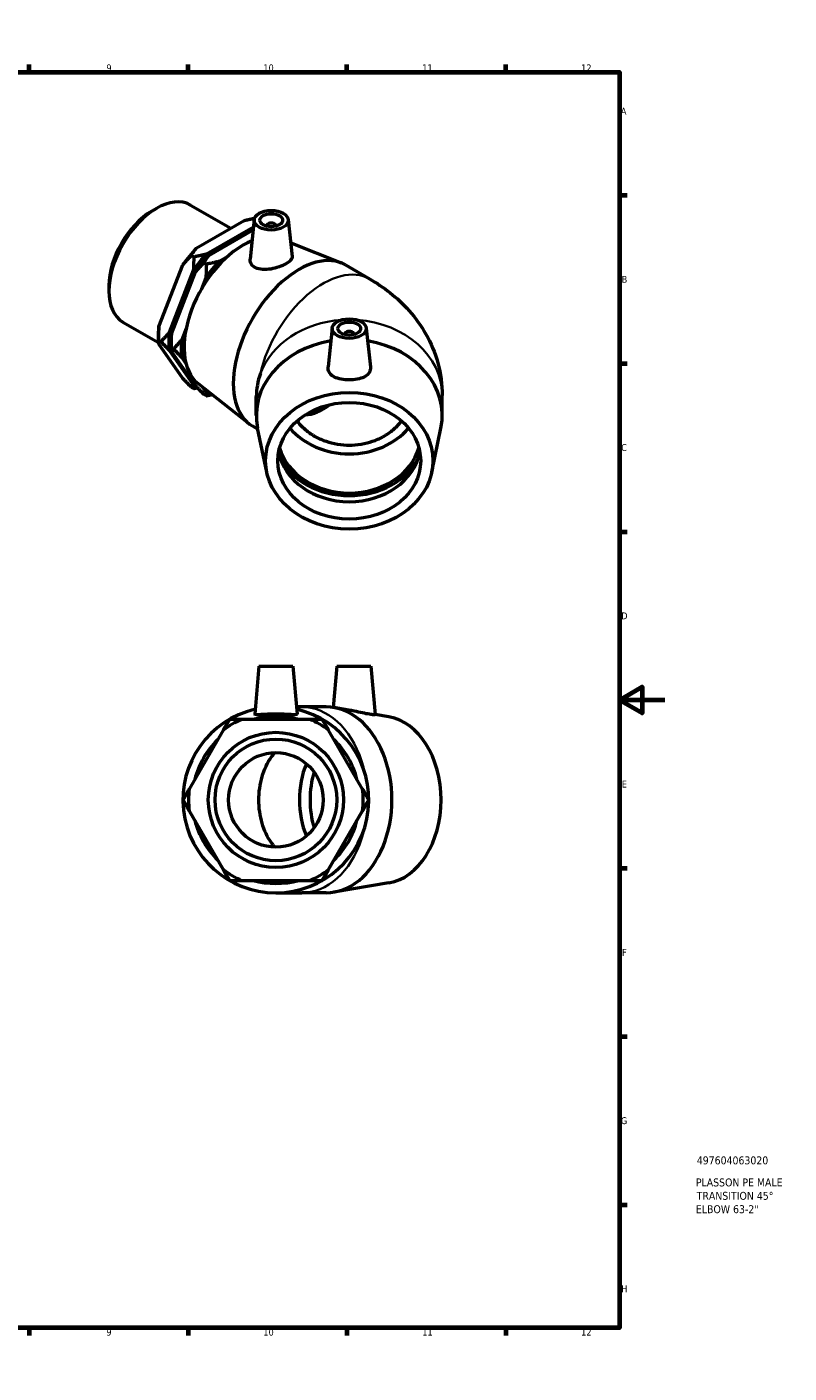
# Model space of a CAD drawing. Header units: millimetres. Extents: x 0 to 896, y -199 to 594.
# Tile 3 of 3: x 560 to 896, y 0 to 594. Entities that reach past the tile are written whole.
import ezdxf

# ---------------------------------------------------------------- set-up
doc = ezdxf.new("R2010")
doc.units = ezdxf.units.MM
for name, color, linetype, lineweight in [('Border (ANSI)', 7, 'Continuous', 70), ('Title (ISO)', 7, 'Continuous', 50), ('Visible (ANSI)', 7, 'Continuous', 50), ('Visible Narrow (ANSI)', 7, 'Continuous', 35)]:
    doc.layers.add(name, color=color, linetype=linetype, lineweight=lineweight)
doc.styles.add('Note Text (ANSI)', font='tahoma.ttf')
doc.styles.add('Note Text (ISO)', font='tahoma.ttf')

# ---------------------------------------------------------------- blocks, each defined once
blk = doc.blocks.new('Borders Default Border')
at = {"layer": 'Border (ANSI)'}
for p, q in [((70.08, 574), (70.08, 577.45)), ((140.17, 574), (140.17, 577.45)), ((210.25, 574), (210.25, 577.45)), ((280.33, 574), (280.33, 577.45)), ((350.42, 574), (350.42, 577.45)), ((490.58, 574), (490.58, 577.45)), ((560.67, 574), (560.67, 577.45)), ((630.75, 574), (630.75, 577.45)), ((700.83, 574), (700.83, 577.45)), ((770.92, 574), (770.92, 577.45)), ((20, 519.75), (16.55, 519.75)), ((821, 519.75), (824.45, 519.75)), ((20, 445.5), (16.55, 445.5)), ((821, 445.5), (824.45, 445.5)), ((20, 371.25), (16.55, 371.25)), ((821, 371.25), (824.45, 371.25)), ((20, 222.75), (16.55, 222.75)), ((821, 222.75), (824.45, 222.75)), ((20, 148.5), (16.55, 148.5)), ((821, 148.5), (824.45, 148.5)), ((20, 74.25), (16.55, 74.25)), ((821, 74.25), (824.45, 74.25)), ((70.08, 20), (70.08, 16.55)), ((140.17, 20), (140.17, 16.55)), ((210.25, 20), (210.25, 16.55)), ((280.33, 20), (280.33, 16.55)), ((350.42, 20), (350.42, 16.55)), ((490.58, 20), (490.58, 16.55)), ((560.67, 20), (560.67, 16.55)), ((630.75, 20), (630.75, 16.55)), ((700.83, 20), (700.83, 16.55)), ((770.92, 20), (770.92, 16.55))]:
    blk.add_line(p, q, dxfattribs=at)
at = {"layer": 'Border (ANSI)', "flags": 128}
for points in [[(420.5, 594), (420.5, 574), (414.73, 584), (426.27, 584), (420.5, 574)], [(20, 20), (20, 574), (821, 574), (821, 20), (20, 20)], [(0, 297), (20, 297), (10, 302.77), (10, 291.23), (20, 297)], [(841, 297), (821, 297), (831, 302.77), (831, 291.23), (821, 297)], [(420.5, 0), (420.5, 20), (414.73, 10), (426.27, 10), (420.5, 20)]]:
    blk.add_lwpolyline(points, dxfattribs=at)
at = {"layer": 'Border (ANSI)', "attachment_point": 7, "style": 'Note Text (ANSI)'}
for s, insert, char_height in [('1', (34.35, 574.4), 3.05), ('2', (104.2, 574.4), 3.05), ('3', (174.26, 574.34), 3.05), ('4', (244.23, 574.4), 3.05), ('5', (314.48, 574.34), 3.05), ('6', (384.49, 574.34), 3.05), ('7', (454.6, 574.4), 3.05), ('8', (524.63, 574.33), 3.05), ('9', (594.7, 574.34), 3.05), ('10', (663.96, 574.34), 3.048), ('11', (734.04, 574.4), 3.048), ('12', (804.13, 574.4), 3.048), ('A', (16.78, 555.35), 3.05), ('A', (821.63, 555.35), 3.05), ('B', (17.15, 481.1), 3.05), ('B', (821.99, 481.1), 3.05), ('C', (16.95, 406.8), 3.05), ('C', (821.8, 406.8), 3.05), ('D', (16.96, 332.6), 3.05), ('D', (821.81, 332.6), 3.05), ('E', (17.21, 258.35), 3.05), ('E', (822.05, 258.35), 3.05), ('F', (17.29, 184.1), 3.05), ('F', (822.14, 184.1), 3.05), ('G', (16.81, 109.79), 3.05), ('G', (821.66, 109.79), 3.05), ('H', (16.97, 35.6), 3.05), ('H', (821.81, 35.6), 3.05), ('1', (34.35, 16.55), 3.05), ('2', (104.2, 16.55), 3.05), ('3', (174.26, 16.49), 3.05), ('4', (244.23, 16.55), 3.05), ('5', (314.48, 16.49), 3.05), ('6', (384.49, 16.49), 3.05), ('7', (454.6, 16.55), 3.05), ('8', (524.63, 16.48), 3.05), ('9', (594.7, 16.49), 3.05), ('10', (663.96, 16.49), 3.048), ('11', (734.04, 16.55), 3.048), ('12', (804.13, 16.55), 3.048)]:
    blk.add_mtext(s, dxfattribs=dict(at, insert=insert, char_height=char_height))
blk = doc.blocks.new('Title Blocks ISO')
at = {"layer": 'Title (ISO)', "style": 'Note Text (ISO)'}
for tag, p in [('PART_NUMBER_001', (34.13, 72.11)), ('DESCRIPTION_001', (33.74, 62.38)), ('DESCRIPTION_002', (34.09, 56.47)), ('DESCRIPTION_003', (33.74, 50.56))]:
    blk.add_attdef(tag, p, '', height=3.5, dxfattribs=at)

msp = doc.modelspace()

# ---------------------------------------------------------------- linework, layer by layer
at = {"layer": 'Visible (ANSI)'}
for p, q in [((614.702, 512.692), (616.801, 513.911)), ((631.757, 515.42), (649.593, 505.149)), ((634.336, 496.363), (655.53, 508.567)), ((659.61, 505.695), (638.871, 493.751)), ((659.962, 508.973), (658.095, 491.566)), ((665.447, 506.254), (665.447, 506.068)), ((669.447, 506.254), (669.447, 506.068)), ((674.933, 508.973), (676.673, 492.746)), ((639.878, 493.171), (659.477, 504.458)), ((632.177, 493.116), (633.232, 492.508)), ((676.035, 498.698), (698.324, 489.837)), ((617.891, 461.768), (628.488, 489.091)), ((637.719, 489.924), (638.774, 489.317)), ((648.233, 492.76), (644.413, 490.56)), ((700.112, 488.973), (710.825, 482.804)), ((633.022, 486.48), (622.426, 459.157)), ((623.433, 458.576), (634.03, 485.899)), ((638.564, 483.288), (636.629, 478.297)), ((595.806, 479.88), (595.806, 477.452)), ((602.008, 463.759), (617.757, 454.69)), ((617.681, 457.743), (617.681, 455.739)), ((629.877, 460.89), (627.967, 455.965)), ((694.362, 461.147), (692.52, 443.962)), ((699.848, 458.428), (699.848, 458.242)), ((703.848, 458.428), (703.848, 458.242)), ((709.334, 461.147), (711.176, 443.962)), ((618.737, 455.132), (617.681, 455.739)), ((628.488, 438.841), (617.891, 453.96)), ((623.223, 454.551), (623.223, 452.548)), ((624.279, 451.94), (623.223, 452.548)), ((622.426, 451.349), (633.022, 436.23)), ((634.03, 435.65), (623.433, 450.768)), ((627.967, 448.157), (629.81, 445.529)), ((633.232, 434.451), (632.177, 435.058)), ((635.185, 436.618), (657.546, 419.026)), ((637.126, 435.091), (638.564, 433.039)), ((638.774, 431.259), (637.719, 431.867)), ((660.848, 422.585), (660.848, 430.881)), ((742.848, 422.585), (742.848, 431.309)), ((659.192, 417.913), (661.509, 416.579)), ((665.469, 397.521), (661.427, 416.97)), ((738.227, 397.521), (742.269, 416.97)), ((661.985, 311.927), (660.132, 290.752)), ((661.985, 311.927), (676.985, 311.927)), ((676.985, 311.927), (678.837, 290.752)), ((696.385, 311.927), (694.79, 293.691)), ((696.385, 311.927), (711.385, 311.927)), ((711.385, 311.927), (713.258, 290.53)), ((680.968, 293.927), (678.559, 293.927)), ((691.681, 293.927), (680.968, 293.927)), ((701.628, 292.544), (695.101, 293.641)), ((684.471, 288.434), (654.499, 288.434)), ((719.331, 289.57), (713.252, 290.591)), ((646.228, 283.659), (631.242, 257.703)), ((707.728, 257.703), (692.742, 283.659)), ((631.242, 248.152), (646.228, 222.196)), ((692.742, 222.196), (707.728, 248.152)), ((654.499, 217.42), (684.471, 217.42)), ((719.331, 216.285), (695.101, 212.214)), ((669.485, 211.927), (680.968, 211.927)), ((691.681, 211.927), (680.968, 211.927))]:
    msp.add_line(p, q, dxfattribs=at)
for radius in [29.807, 26.826, 20.865]:
    msp.add_circle((669.485, 252.927), radius, dxfattribs=at)
for radius, start, end in [(41, 102.917664, 77.082336), (38.54, 112.882587, 127.117413), (36.9, 74.206831, 105.793169), (38.54, 52.882587, 67.117413), (36.9, 134.206831, 165.793169), (36.9, 14.206831, 45.793169), (38.54, 172.882587, 187.117413), (38.54, 352.882587, 7.117413), (36.9, 194.206831, 225.793169), (36.9, 314.206831, 345.793169), (38.54, 232.882587, 247.117413), (38.54, 292.882587, 307.117413), (36.9, 254.206831, 285.793169)]:
    msp.add_arc((669.485, 252.927), radius, start, end, dxfattribs=at)
for centre, major_axis, ratio, start_param, end_param in [((616.883, 489.589), (-14.875, -25.83), 0.5780931, 3.1415927, 6.2831853), ((614.775, 490.803), (-13.387, -23.247), 0.5780931, 3.9289245, 5.4958534), ((667.447, 506.254), (-2, 0), 0.5758617, 2.9729035, 6.4518745), ((655.08, 467.593), (-18.414, -31.977), 0.5780931, 3.7756831, 6.1994981), ((644.933, 473.436), (-19.233, -33.398), 0.5780931, 4.3244336, 4.5728782), ((649.467, 470.825), (19.233, 33.398), 0.5780931, 1.1828409, 1.4312855), ((650.475, 470.245), (-19.233, -33.398), 0.5780931, 4.3244336, 4.5728782), ((679.652, 453.443), (20.46, 35.53), 0.5780931, 0, 3.1415927), ((655.009, 467.634), (19.233, 33.398), 0.5780931, 1.1828409, 1.4312855), ((644.933, 473.436), (-19.233, -33.398), 0.5780931, 5.3716312, 5.4958534), ((649.467, 470.825), (19.233, 33.398), 0.5780931, 2.2300385, 2.4784831), ((650.475, 470.245), (-19.233, -33.398), 0.5780931, 5.3716312, 5.4958534), ((701.848, 458.428), (-2, 0), 0.5758617, 2.9729035, 6.4518745), ((655.009, 467.634), (19.233, 33.398), 0.5780931, 2.2300385, 2.4784831), ((701.848, 422.585), (-41, 0), 0.8175471, 4.9111879, 6.4514821), ((701.848, 422.585), (41, 0), 0.8175471, 6.1148886, 7.6551827), ((701.848, 440.661), (-37.864, -21.889), 0.7184746, 5.592641, 5.8895194), ((649.467, 470.825), (-19.233, -33.398), 0.5780931, 0.1356434, 0.1692965), ((655.009, 467.634), (-19.233, -33.398), 0.5780931, 0.1356434, 0.2101461), ((690.365, 447.274), (-13.362, -23.203), 0.5780931, 0.3489345, 0.9412576), ((701.848, 431.367), (-31.5, 0), 0.8175471, 0.5932151, 2.5483776), ((701.848, 410.252), (31.5, 0), 0.8175471, 3.291225, 6.133553), ((701.848, 414.091), (31.5, 0), 0.8175471, 3.3671113, 6.0576667), ((701.848, 414.091), (32.917, 0), 0.8175471, 3.5169429, 5.9078351), ((691.681, 252.927), (0, -41), 0.7071068, 0, 3.1415927), ((716.253, 252.927), (0, -36.9), 0.7071068, 0.1182611, 3.0233316), ((702.11, 252.927), (0, -31.5), 0.7071068, 4.180684, 5.2440939), ((706.825, 252.927), (0, -31.5), 0.7071068, 4.3105819, 5.1141961)]:
    msp.add_ellipse(centre, major_axis=major_axis, ratio=ratio, start_param=start_param, end_param=end_param, dxfattribs=at)
for centre, major_axis, ratio in [((667.447, 508.706), (-7.5, 0), 0.5758617), ((667.447, 508.706), (-5, 0), 0.5758617), ((701.848, 460.881), (-7.5, 0), 0.5758617), ((701.848, 460.881), (-5, 0), 0.5758617), ((701.848, 402.574), (-36.9, 0), 0.8175471), ((701.848, 402.574), (-31.5, 0), 0.8175471)]:
    msp.add_ellipse(centre, major_axis=major_axis, ratio=ratio, dxfattribs=at)
for points, weights in [([(655.53, 508.567), (657.689, 509.114), (660.111, 509.603)], [1, 1.00198409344, 1.00070335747]), ([(628.488, 489.091), (630.167, 491.103), (632.177, 493.116)], [1, 1.00241153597, 1]), ([(632.177, 493.116), (633.182, 494.852), (634.336, 496.363)], [1, 1.00241153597, 1]), ([(638.871, 493.751), (636.247, 493.087), (633.232, 492.508)], [1, 1.00241153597, 1]), ([(637.719, 489.924), (638.724, 491.66), (639.878, 493.171)], [1, 1.00241153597, 1]), ([(633.232, 492.508), (633.232, 489.338), (633.022, 486.48)], [1, 1.00241153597, 1]), ([(634.03, 485.899), (635.709, 487.912), (637.719, 489.924)], [1, 1.00241153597, 1]), ([(638.774, 489.317), (638.774, 486.147), (638.564, 483.288)], [1, 1.00241153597, 1]), ([(644.413, 490.56), (641.789, 489.895), (638.774, 489.317)], [1, 1.00241153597, 1]), ([(617.681, 455.739), (617.681, 458.909), (617.891, 461.768)], [1, 1.00241153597, 1]), ([(622.426, 459.157), (620.746, 457.144), (618.737, 455.132)], [1, 1.00241153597, 1]), ([(623.223, 452.548), (623.223, 455.718), (623.433, 458.576)], [1, 1.00241153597, 1]), ([(617.891, 453.96), (617.681, 454.884), (617.681, 455.739)], [1, 1.00241153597, 1]), ([(618.737, 455.132), (620.746, 453.119), (622.426, 451.349)], [1, 1.00241153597, 1]), ([(623.433, 450.768), (623.223, 451.693), (623.223, 452.548)], [1, 1.00241153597, 1]), ([(627.967, 455.965), (626.288, 453.953), (624.279, 451.94)], [1, 1.00241153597, 1]), ([(624.279, 451.94), (626.288, 449.928), (627.967, 448.157)], [1, 1.00241153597, 1]), ([(632.177, 435.058), (630.167, 437.071), (628.488, 438.841)], [1, 1.00241153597, 1]), ([(633.022, 436.23), (633.232, 435.306), (633.232, 434.451)], [1, 1.00241153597, 1]), ([(633.232, 434.451), (634.064, 434.61), (634.865, 434.776)], [1, 1.00066418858, 1.00096251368]), ([(637.719, 431.867), (635.709, 433.879), (634.03, 435.65)], [1, 1.00241153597, 1]), ([(638.564, 433.039), (638.774, 432.114), (638.774, 431.259)], [1, 1.00241153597, 1]), ([(638.774, 431.259), (640.092, 431.512), (641.333, 431.781)], [1, 1.00105306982, 1.00118643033]), ([(648.985, 288.434), (647.564, 285.973), (646.228, 283.659)], [1, 1.00241153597, 1]), ([(654.499, 288.434), (651.827, 288.434), (648.985, 288.434)], [1, 1.00241153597, 1]), ([(689.985, 288.434), (687.142, 288.434), (684.471, 288.434)], [1, 1.00241153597, 1]), ([(692.742, 283.659), (691.406, 285.973), (689.985, 288.434)], [1, 1.00241153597, 1]), ([(631.242, 257.703), (629.906, 255.389), (628.485, 252.927)], [1, 1.00241153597, 1]), ([(710.485, 252.927), (709.064, 255.389), (707.728, 257.703)], [1, 1.00241153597, 1]), ([(628.485, 252.927), (629.906, 250.466), (631.242, 248.152)], [1, 1.00241153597, 1]), ([(707.728, 248.152), (709.064, 250.466), (710.485, 252.927)], [1, 1.00241153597, 1]), ([(646.228, 222.196), (647.564, 219.882), (648.985, 217.42)], [1, 1.00241153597, 1]), ([(689.985, 217.42), (691.406, 219.882), (692.742, 222.196)], [1, 1.00241153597, 1]), ([(648.985, 217.42), (651.827, 217.42), (654.499, 217.42)], [1, 1.00241153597, 1]), ([(684.471, 217.42), (687.142, 217.42), (689.985, 217.42)], [1, 1.00241153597, 1])]:
    msp.add_rational_spline(points, weights, degree=2, dxfattribs=at)
for points, knots in [([(660.583, 487.698), (659.802, 488.068), (659.129, 488.601), (658.256, 489.87), (658.055, 490.604), (658.08, 491.389), (658.086, 491.477), (658.096, 491.566)], [0, 0, 0, 0, 0.34337474, 0.34337474, 0.68674948, 0.68674948, 0.72965994, 0.72965994, 0.72965994, 0.72965994]), ([(676.672, 492.746), (676.678, 492.693), (676.681, 492.64), (676.683, 492.109), (676.451, 491.579), (675.494, 490.509), (674.767, 489.966), (673.079, 488.994), (672.013, 488.504), (669.694, 487.688), (668.44, 487.362), (666.076, 486.968), (664.807, 486.878), (662.476, 487.045), (661.414, 487.305), (660.583, 487.698)], [3.4468909, 3.4468909, 3.4468909, 3.4468909, 3.4867052, 3.4867052, 3.8448689, 3.8448689, 4.2030326, 4.2030326, 4.5611963, 4.5611963, 4.91936, 4.91936, 5.2850507, 5.2850507, 5.6507413, 5.6507413, 5.6507413, 5.6507413]), ([(710.825, 482.804), (713.886, 481.041), (716.899, 479.033), (722.756, 474.39), (725.603, 471.754), (730.958, 465.702), (733.467, 462.281), (737.808, 454.587), (739.634, 450.307), (742.161, 441.121), (742.848, 436.219), (742.848, 431.309)], [4.71238898, 4.71238898, 4.71238898, 4.71238898, 4.86946861, 4.86946861, 5.02654825, 5.02654825, 5.18362788, 5.18362788, 5.34070751, 5.34070751, 5.49778714, 5.49778714, 5.49778714, 5.49778714]), ([(711.198, 443.327), (711.165, 442.566), (710.905, 441.803), (709.92, 440.488), (709.195, 439.934), (707.542, 439.097), (706.5, 438.757), (704.229, 438.317), (703, 438.214), (700.697, 438.214), (699.467, 438.317), (697.196, 438.757), (696.154, 439.097), (694.501, 439.934), (693.776, 440.488), (692.791, 441.803), (692.531, 442.566), (692.49, 443.533), (692.497, 443.746), (692.521, 443.963)], [0, 0, 0, 0, 0.3433747, 0.3433747, 0.6867495, 0.6867495, 1.0322057, 1.0322057, 1.377662, 1.377662, 1.7231182, 1.7231182, 2.0685744, 2.0685744, 2.4119492, 2.4119492, 2.7553239, 2.7553239, 2.8482919, 2.8482919, 2.8482919, 2.8482919]), ([(678.844, 420.166), (679.08, 419.842), (679.327, 419.521), (680.586, 417.981), (681.747, 416.844), (684.083, 414.933), (685.474, 413.984), (688.47, 412.348), (690.075, 411.66), (693.128, 410.626), (694.857, 410.185), (698.391, 409.61), (700.196, 409.477), (703.5, 409.477), (705.305, 409.61), (708.838, 410.185), (710.568, 410.626), (713.621, 411.66), (715.225, 412.348), (718.221, 413.984), (719.612, 414.933), (721.949, 416.843), (723.11, 417.981), (724.368, 419.521), (724.616, 419.842), (724.851, 420.167)], [9.2899006, 9.2899006, 9.2899006, 9.2899006, 9.4175519, 9.4175519, 9.9132152, 9.9132152, 10.4088795, 10.4088795, 10.9045437, 10.9045437, 11.4002062, 11.4002062, 11.8958687, 11.8958687, 12.3915301, 12.3915301, 12.8871914, 12.8871914, 13.3828517, 13.3828517, 13.878512, 13.878512, 14.3741717, 14.3741717, 14.5018547, 14.5018547, 14.5018547, 14.5018547]), ([(713.257, 290.53), (713.26, 290.485), (713.059, 290.455), (712.204, 290.498), (711.531, 290.579), (709.918, 290.848), (708.857, 291.06), (706.526, 291.558), (705.257, 291.841), (703.271, 292.247), (702.441, 292.407), (701.628, 292.544)], [2.0831166, 2.0831166, 2.0831166, 2.0831166, 2.4119492, 2.4119492, 2.7553239, 2.7553239, 3.1210146, 3.1210146, 3.4867052, 3.4867052, 3.7290014, 3.7290014, 3.7290014, 3.7290014]), ([(678.834, 290.709), (678.802, 290.579), (678.542, 290.498), (677.557, 290.454), (676.832, 290.488), (675.179, 290.584), (674.137, 290.653), (671.866, 290.756), (670.636, 290.788), (668.333, 290.788), (667.103, 290.756), (664.832, 290.653), (663.791, 290.584), (662.138, 290.488), (661.413, 290.454), (660.427, 290.498), (660.167, 290.579), (660.132, 290.723), (660.131, 290.737), (660.132, 290.752)], [0, 0, 0, 0, 0.3433747, 0.3433747, 0.6867495, 0.6867495, 1.0322057, 1.0322057, 1.377662, 1.377662, 1.7231182, 1.7231182, 2.0685744, 2.0685744, 2.4119492, 2.4119492, 2.7553239, 2.7553239, 2.7912483, 2.7912483, 2.7912483, 2.7912483]), ([(661.965, 252.927), (661.965, 254.58), (662.08, 256.384), (662.577, 259.918), (662.959, 261.647), (663.853, 264.7), (664.448, 266.305), (665.863, 269.301), (666.684, 270.692), (667.972, 272.513), (668.483, 273.164), (669.029, 273.786)], [0, 0, 0, 0, 0.4956594, 0.4956594, 0.9913188, 0.9913188, 1.4869785, 1.4869785, 1.9826382, 1.9826382, 2.2597397, 2.2597397, 2.2597397, 2.2597397]), ([(669.029, 232.069), (668.483, 232.691), (667.972, 233.341), (666.684, 235.163), (665.863, 236.554), (664.448, 239.55), (663.853, 241.155), (662.959, 244.207), (662.577, 245.937), (662.08, 249.471), (661.965, 251.275), (661.965, 252.927)], [13.6014105, 13.6014105, 13.6014105, 13.6014105, 13.878512, 13.878512, 14.3741717, 14.3741717, 14.8698314, 14.8698314, 15.3654908, 15.3654908, 15.8611502, 15.8611502, 15.8611502, 15.8611502])]:
    msp.add_open_spline(points, degree=3, knots=knots, dxfattribs=at)
for points in [[(711.175, 443.963), (711.199, 443.746), (711.206, 443.533), (711.198, 443.327)], [(678.837, 290.752), (678.839, 290.737), (678.838, 290.723), (678.834, 290.709)]]:
    msp.add_open_spline(points, degree=3, dxfattribs=at)
at = {"layer": 'Visible Narrow (ANSI)'}
for centre, major_axis, ratio, start_param, end_param in [((690.365, 447.274), (20.46, 35.53), 0.5780931, 0, 2.0573825), ((701.848, 431.309), (-41, 0), 0.8175471, 4.7972557, 5.986307), ((701.848, 431.309), (41, 0), 0.8175471, 0, 1.4859296), ((680.968, 252.927), (0, 41), 0.7071068, 5.0729632, 6.2194894), ((680.968, 252.927), (0, -41), 0.7071068, 0.0636959, 1.2102221)]:
    msp.add_ellipse(centre, major_axis=major_axis, ratio=ratio, start_param=start_param, end_param=end_param, dxfattribs=at)

# ---------------------------------------------------------------- block references
msp.add_blockref('Borders Default Border', (0, 0))
msp.add_blockref('Title Blocks ISO', (821, 20)).add_auto_attribs({'PART_NUMBER_001': '497604063020', 'DESCRIPTION_001': 'PLASSON PE MALE', 'DESCRIPTION_002': 'TRANSITION 45°', 'DESCRIPTION_003': 'ELBOW 63-2"'})

doc.saveas('drawing.dxf')
